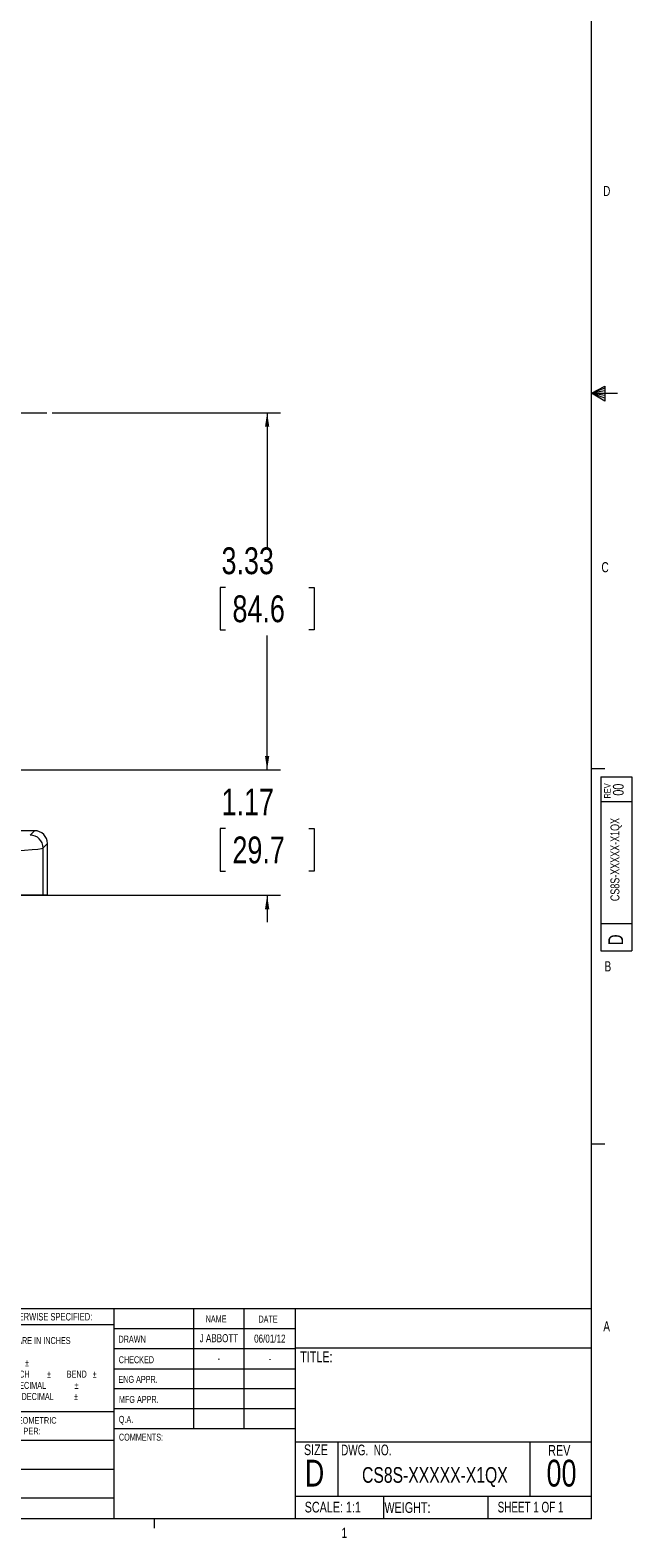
# Model space of a CAD drawing. Header units: inches. Extents: x 0.3 to 33.9, y 0.2 to 21.6.
# Tile 13 of 18: x 28.3 to 33.9, y 0.2 to 14.3. Entities that reach past the tile are written whole.
import ezdxf

# ---------------------------------------------------------------- set-up
doc = ezdxf.new("R2010")
doc.units = ezdxf.units.IN
doc.header["$MEASUREMENT"] = 0
doc.layers.add('SLD-0', color=7, linetype='Continuous', lineweight=15)
doc.styles.add('SLDTEXTSTYLE0', font='TXT', dxfattribs={"width": 0.75})
doc.styles.add('SLDTEXTSTYLE1', font='TXT', dxfattribs={"width": 0.6875})
doc.styles.add('SLDTEXTSTYLE2', font='TXT', dxfattribs={"width": 0.694444})
doc.dimstyles.new('SLDDIMSTYLE0', dxfattribs={"dimtxt": 0.25, "dimasz": 0.13, "dimexe": 0, "dimexo": 0.0625, "dimgap": 0.0625, "dimtad": 0, "dimtih": 1, "dimtoh": 1, "dimrnd": 1e-09, "dimzin": 12, "dimdsep": 46, "dimtxsty": 'SLDTEXTSTYLE0', "dimsah": 1, "dimcen": 0.09, "dimadec": 0, "dimazin": 3, "dimtfac": 1, "dimtofl": 0, "dimtmove": 0, "dimatfit": 3, "dimfxl": 1, "dimfrac": 2, "dimtolj": 1, "dimtzin": 12, "dimarcsym": 0})
doc.dimstyles.new('SLDDIMSTYLE1', dxfattribs={"dimtxt": 0.25, "dimasz": 0.13, "dimexe": 0, "dimexo": 0.0625, "dimgap": 0.0625, "dimtad": 0, "dimtih": 1, "dimtoh": 1, "dimrnd": 1e-09, "dimzin": 12, "dimdsep": 46, "dimtxsty": 'SLDTEXTSTYLE0', "dimsah": 1, "dimcen": 0.09, "dimadec": 0, "dimazin": 3, "dimtfac": 1, "dimtmove": 0, "dimatfit": 0, "dimfxl": 1, "dimfrac": 2, "dimtolj": 1, "dimtzin": 12, "dimarcsym": 0})

# ---------------------------------------------------------------- blocks, each defined once
blk = doc.blocks.new('SW_NOTE_0')
at = {"color": 0, "linetype": 'Continuous', "lineweight": 0, "char_height": 0.06, "attachment_point": 1, "style": 'SLDTEXTSTYLE0'}
for s, insert in [('INTERPRET GEOMETRIC', (0, 0.077)), ('TOLERANCING PER:', (0, -0.022))]:
    blk.add_mtext(s, dxfattribs=dict(at, insert=insert))
blk = doc.blocks.new('SW_NOTE_1')
at = {"color": 0, "linetype": 'Continuous', "lineweight": 0, "char_height": 0.065, "attachment_point": 1, "style": 'SLDTEXTSTYLE0'}
for s, insert in [('DIMENSIONS ARE IN INCHES', (0, 0.084)), ('TOLERANCES:', (0, -0.021)), ('FRACTIONAL', (0, -0.125)), ('%%p', (0.518, -0.125)), ('ANGULAR: MACH', (0, -0.229)), ('%%p', (0.723, -0.229)), ('BEND', (0.907, -0.229)), ('%%p', (1.148, -0.229)), ('TWO PLACE DECIMAL', (0, -0.334)), ('%%p', (0.979, -0.334)), ('THREE PLACE DECIMAL', (0, -0.438)), ('%%p', (0.974, -0.438))]:
    blk.add_mtext(s, dxfattribs=dict(at, insert=insert))
blk = doc.blocks.new('_D_1')
at = {"layer": 'SLD-0'}
for p, q in [((30.502, 7.398), (30.502, 7.648)), ((26.428, 7.398), (30.627, 7.398)), ((30.115, 6.85), (30.065, 6.85)), ((30.065, 6.85), (30.065, 6.453)), ((30.889, 6.85), (30.94, 6.85)), ((30.94, 6.85), (30.94, 6.453)), ((30.065, 6.453), (30.115, 6.453)), ((30.94, 6.453), (30.889, 6.453)), ((26.465, 6.228), (30.627, 6.228)), ((30.502, 6.228), (30.502, 5.978))]:
    blk.add_line(p, q, dxfattribs=at)
for points in [[(30.502, 7.398), (30.522, 7.528), (30.482, 7.528)], [(30.502, 6.228), (30.482, 6.098), (30.522, 6.098)]]:
    blk.add_solid(points, dxfattribs=at)
at = {"layer": 'SLD-0', "char_height": 0.25, "attachment_point": 1, "style": 'SLDTEXTSTYLE0'}
for s, insert in [('1.17', (30.077, 7.223, -1.433)), ('29.7', (30.179, 6.776, -1.433))]:
    blk.add_mtext(s, dxfattribs=dict(at, insert=insert))
blk = doc.blocks.new('_D_2')
at = {"layer": 'SLD-0'}
for p, q in [((28.499, 10.728), (30.627, 10.728)), ((30.502, 10.728), (30.502, 9.474)), ((30.115, 9.1), (30.065, 9.1)), ((30.065, 9.1), (30.065, 8.703)), ((30.889, 9.1), (30.94, 9.1)), ((30.94, 9.1), (30.94, 8.703)), ((30.065, 8.703), (30.115, 8.703)), ((30.502, 7.398), (30.502, 8.652)), ((30.94, 8.703), (30.889, 8.703)), ((26.428, 7.398), (30.627, 7.398))]:
    blk.add_line(p, q, dxfattribs=at)
for points in [[(30.502, 10.728), (30.482, 10.598), (30.522, 10.598)], [(30.502, 7.398), (30.522, 7.528), (30.482, 7.528)]]:
    blk.add_solid(points, dxfattribs=at)
at = {"layer": 'SLD-0', "char_height": 0.25, "attachment_point": 1, "style": 'SLDTEXTSTYLE0'}
for s, insert in [('3.33', (30.077, 9.473, -1.433)), ('84.6', (30.179, 9.025, -1.433))]:
    blk.add_mtext(s, dxfattribs=dict(at, insert=insert))
blk = doc.blocks.new('SW_CENTERMARKSYMBOL_0')
at = {"layer": 'SLD-0', "color": 0}
for p, q in [((0, 1), (0, 3.456)), ((0, 0), (0, 0.5)), ((-1, 0), (-3.456, 0)), ((0, 0), (-0.5, 0)), ((0, 0), (0, -0.5)), ((0, 0), (0.5, 0)), ((1, 0), (3.456, 0)), ((0, -1), (0, -3.456))]:
    blk.add_line(p, q, dxfattribs=at)

msp = doc.modelspace()

# ---------------------------------------------------------------- linework, layer by layer
at = {"color": 7, "linetype": 'Continuous', "lineweight": 0}
for p, q in [((33.523, 0.411), (33.523, 21.411)), ((33.523, 10.911), (33.647, 10.976)), ((33.647, 10.976), (33.647, 10.837)), ((33.647, 10.958), (33.523, 10.911)), ((33.647, 10.934), (33.523, 10.911)), ((33.647, 10.891), (33.523, 10.911)), ((33.647, 10.865), (33.523, 10.911)), ((33.647, 10.837), (33.523, 10.911)), ((33.523, 10.911), (33.766, 10.911)), ((33.523, 7.411), (33.648, 7.411)), ((33.61, 7.332), (33.9, 7.332)), ((33.61, 7.332), (33.61, 5.709)), ((33.9, 7.332), (33.9, 5.709)), ((33.9, 7.099), (33.61, 7.099)), ((33.61, 5.965), (33.9, 5.965)), ((33.61, 5.709), (33.9, 5.709)), ((33.523, 3.911), (33.648, 3.911)), ((25.714, 2.375), (33.523, 2.375)), ((29.073, 2.375), (29.073, 0.411)), ((29.817, 2.375), (29.817, 1.25)), ((30.285, 2.375), (30.285, 1.25)), ((30.764, 2.375), (30.764, 0.411)), ((29.073, 2.221), (27.691, 2.221)), ((29.073, 2.187), (30.764, 2.187)), ((29.073, 2), (30.764, 2)), ((30.764, 2.008), (33.523, 2.008)), ((29.073, 1.812), (30.764, 1.812)), ((30.764, 1.625), (29.073, 1.625)), ((27.691, 1.414), (29.073, 1.414)), ((30.764, 1.437), (29.073, 1.437)), ((27.691, 1.144), (29.073, 1.144)), ((30.764, 1.25), (29.073, 1.25)), ((30.764, 1.13), (33.523, 1.13)), ((31.16, 1.13), (31.16, 0.623)), ((32.951, 1.13), (32.951, 0.623)), ((27.691, 0.874), (29.073, 0.874)), ((25.714, 0.607), (29.073, 0.607)), ((30.764, 0.623), (33.523, 0.623)), ((31.587, 0.623), (31.587, 0.411)), ((32.559, 0.623), (32.559, 0.411)), ((33.523, 0.411), (0.523, 0.411)), ((29.448, 0.411), (29.448, 0.326))]:
    msp.add_line(p, q, dxfattribs=at)
at = {"color": 7, "linetype": 'Continuous', "lineweight": 15}
for p, q in [((28.335, 6.83), (26.678, 6.83)), ((28.335, 6.83), (28.294, 6.789)), ((28.414, 6.669), (28.455, 6.71)), ((28.414, 6.228), (28.414, 6.669)), ((28.455, 6.228), (28.455, 6.71)), ((28.414, 6.228), (28.189, 6.228)), ((28.455, 6.228), (28.414, 6.228))]:
    msp.add_line(p, q, dxfattribs=at)
msp.add_arc((28.294, 6.669), 0.12, 0.0459, 89.9541, dxfattribs=at)
for centre, major_axis, ratio, start_param, end_param in [((28.335, 6.71), (0.0849, 0.0849), 0.999315, 5.49813, 7.068241), ((26.415, 6.67), (2, 0), 0.024615, 4.712389, 6.257005)]:
    msp.add_ellipse(centre, major_axis=major_axis, ratio=ratio, start_param=start_param, end_param=end_param, dxfattribs=at)

# ---------------------------------------------------------------- block references
at = {"color": 7, "linetype": 'Continuous', "lineweight": 0}
for name, p in [('SW_NOTE_1', (27.728, 2.023)), ('SW_NOTE_0', (27.716, 1.283))]:
    msp.add_blockref(name, p, dxfattribs=at)
at = {"layer": 'SLD-0'}
msp.add_blockref('SW_CENTERMARKSYMBOL_0', (24.993, 10.728), dxfattribs=at)

# ---------------------------------------------------------------- texts
at = {"color": 7, "linetype": 'Continuous', "lineweight": 0}
for s, insert, char_height, attachment_point, style in [('D', (33.632, 12.844), 0.0938, 1, 'SLDTEXTSTYLE0'), ('C', (33.617, 9.335), 0.0938, 1, 'SLDTEXTSTYLE0'), ('B', (33.645, 5.612), 0.0938, 1, 'SLDTEXTSTYLE0'), ('UNLESS OTHERWISE SPECIFIED:', (27.738, 2.332), 0.07, 1, 'SLDTEXTSTYLE0'), ('NAME', (29.929, 2.309), 0.065, 1, 'SLDTEXTSTYLE0'), ('DATE', (30.421, 2.307), 0.065, 1, 'SLDTEXTSTYLE0'), ('A', (33.634, 2.253), 0.0938, 1, 'SLDTEXTSTYLE0'), ('DRAWN', (29.117, 2.12), 0.065, 1, 'SLDTEXTSTYLE0'), ('J ABBOTT', (30.053, 2.134), 0.075, 2, 'SLDTEXTSTYLE0'), ('06/01/12', (30.527, 2.13), 0.075, 2, 'SLDTEXTSTYLE0'), ('TITLE:', (30.81, 1.973), 0.1, 1, 'SLDTEXTSTYLE0'), ('CHECKED', (29.119, 1.928), 0.065, 1, 'SLDTEXTSTYLE0'), ('-', (30.052, 1.946), 0.075, 2, 'SLDTEXTSTYLE0'), ('-', (30.528, 1.942), 0.075, 2, 'SLDTEXTSTYLE0'), ('ENG APPR.', (29.116, 1.745), 0.065, 1, 'SLDTEXTSTYLE0'), ('MFG APPR.', (29.121, 1.558), 0.065, 1, 'SLDTEXTSTYLE0'), ('Q.A.', (29.12, 1.372), 0.065, 1, 'SLDTEXTSTYLE0'), ('COMMENTS:', (29.121, 1.206), 0.065, 1, 'SLDTEXTSTYLE0'), ('SIZE', (30.845, 1.106), 0.1, 1, 'SLDTEXTSTYLE0'), ('DWG.  NO.', (31.191, 1.104), 0.1, 1, 'SLDTEXTSTYLE2'), ('REV', (33.121, 1.1), 0.1, 1, 'SLDTEXTSTYLE0'), ('D', (30.853, 0.963), 0.25, 1, 'SLDTEXTSTYLE0'), ('CS8S-XXXXX-X1QX', (32.065, 0.894), 0.14583, 2, 'SLDTEXTSTYLE0'), ('00', (33.245, 0.963), 0.25, 2, 'SLDTEXTSTYLE0'), ('SCALE: 1:1', (30.852, 0.571), 0.1, 1, 'SLDTEXTSTYLE0'), ('WEIGHT:', (31.595, 0.567), 0.1, 1, 'SLDTEXTSTYLE0'), ('SHEET 1 OF 1', (32.65, 0.571), 0.1, 1, 'SLDTEXTSTYLE1'), ('1', (31.195, 0.328), 0.0938, 1, 'SLDTEXTSTYLE0')]:
    msp.add_mtext(s, dxfattribs=dict(at, insert=insert, char_height=char_height, attachment_point=attachment_point, style=style))
at = {"color": 7, "linetype": 'Continuous', "lineweight": 0, "rotation": 90, "style": 'SLDTEXTSTYLE0'}
for s, insert, char_height, attachment_point in [('REV', (33.642, 7.131), 0.06, 1), ('00', (33.724, 7.213), 0.1, 2), ('CS8S-XXXXX-X1QX', (33.701, 6.561), 0.08333, 2), ('D', (33.681, 5.763), 0.138, 1)]:
    msp.add_mtext(s, dxfattribs=dict(at, insert=insert, char_height=char_height, attachment_point=attachment_point))

# ---------------------------------------------------------------- dimensions: what is measured, and where the dimension line sits
at = {"layer": 'SLD-0'}
for base, p1, p2, dimstyle, picture, middle in [((30.502, 10.728), (26.378, 7.398), (28.449, 10.728), 'SLDDIMSTYLE0', '_D_2', (30.502, 9.063)), ((30.502, 7.398), (26.415, 6.228), (26.378, 7.398), 'SLDDIMSTYLE1', '_D_1', (30.502, 6.813))]:
    dim = msp.add_linear_dim(base=base, p1=p1, p2=p2, angle=90, dimstyle=dimstyle, dxfattribs=at)
    dim.commit()
    dim.dimension.update_dxf_attribs({"geometry": picture, "text_midpoint": middle, "dimtype": 160})

doc.saveas('drawing.dxf')
